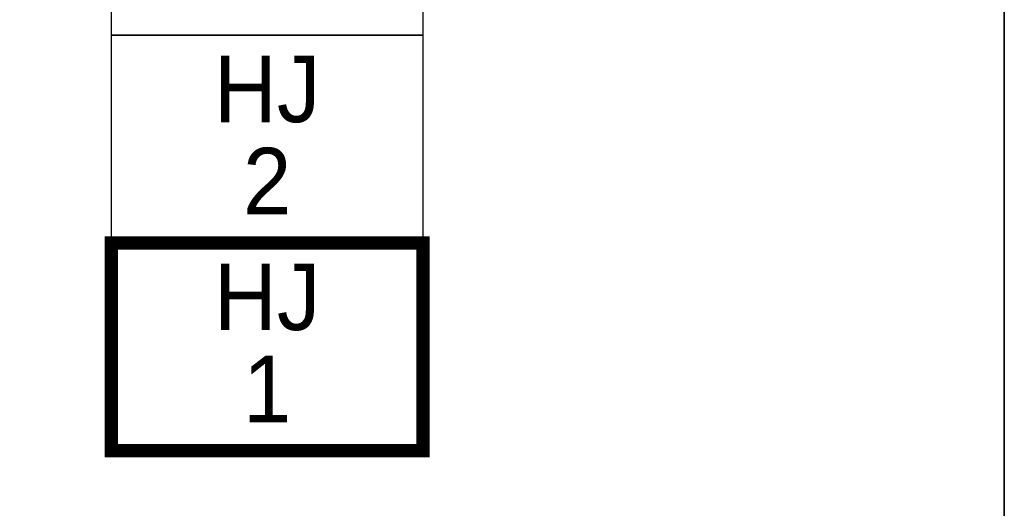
# Model space of a CAD drawing. Header units: metres. Extents: x 183400 to 184400, y 422200 to 427800.
# Tile 7 of 221: x 184226 to 184300, y 422511 to 422548. Entities that reach past the tile are written whole.
import ezdxf
from ezdxf.enums import TextEntityAlignment as Align

# ---------------------------------------------------------------- set-up
doc = ezdxf.new("R2010")
doc.units = ezdxf.units.M
doc.layers.add('일람표', color=7, linetype='Continuous')
doc.styles.add('CGS', font='Dotum.ttf')

msp = doc.modelspace()

# ---------------------------------------------------------------- linework, layer by layer
at = {"layer": '일람표'}
for points in [[(183700, 422200), (184300, 422200), (184300, 422600), (183700, 422600)], [(184300, 422509.794), (184224.375, 422509.794), (184224.375, 422600), (184300, 422600)]]:
    msp.add_lwpolyline(points, close=True, dxfattribs=at)
at = {"layer": '일람표', "linetype": 'Continuous', "flags": 128}
for points in [[(184232.875, 422546.585), (184256.312, 422546.585), (184256.312, 422562.21), (184232.875, 422562.21)], [(184232.875, 422530.96), (184256.312, 422530.96), (184256.312, 422546.585), (184232.875, 422546.585)]]:
    msp.add_lwpolyline(points, close=True, dxfattribs=at)
at = {"layer": '일람표', "linetype": 'Continuous', "const_width": 1, "flags": 128}
msp.add_lwpolyline([(184232.875, 422515.335), (184256.312, 422515.335), (184256.312, 422530.96), (184232.875, 422530.96)], close=True, dxfattribs=at)

# ---------------------------------------------------------------- texts
at = {"layer": '일람표', "linetype": 'Continuous', "style": 'CGS'}
for p in [(184244.594, 422542.534), (184244.594, 422526.909)]:
    msp.add_text('HJ', height=5, dxfattribs=at).set_placement(p, align=Align.MIDDLE_CENTER)
for s, p in [('2', (184244.594, 422533.109)), ('1', (184244.594, 422517.484))]:
    msp.add_text(s, height=5, dxfattribs=at).set_placement(p, align=Align.CENTER)

doc.saveas('drawing.dxf')
